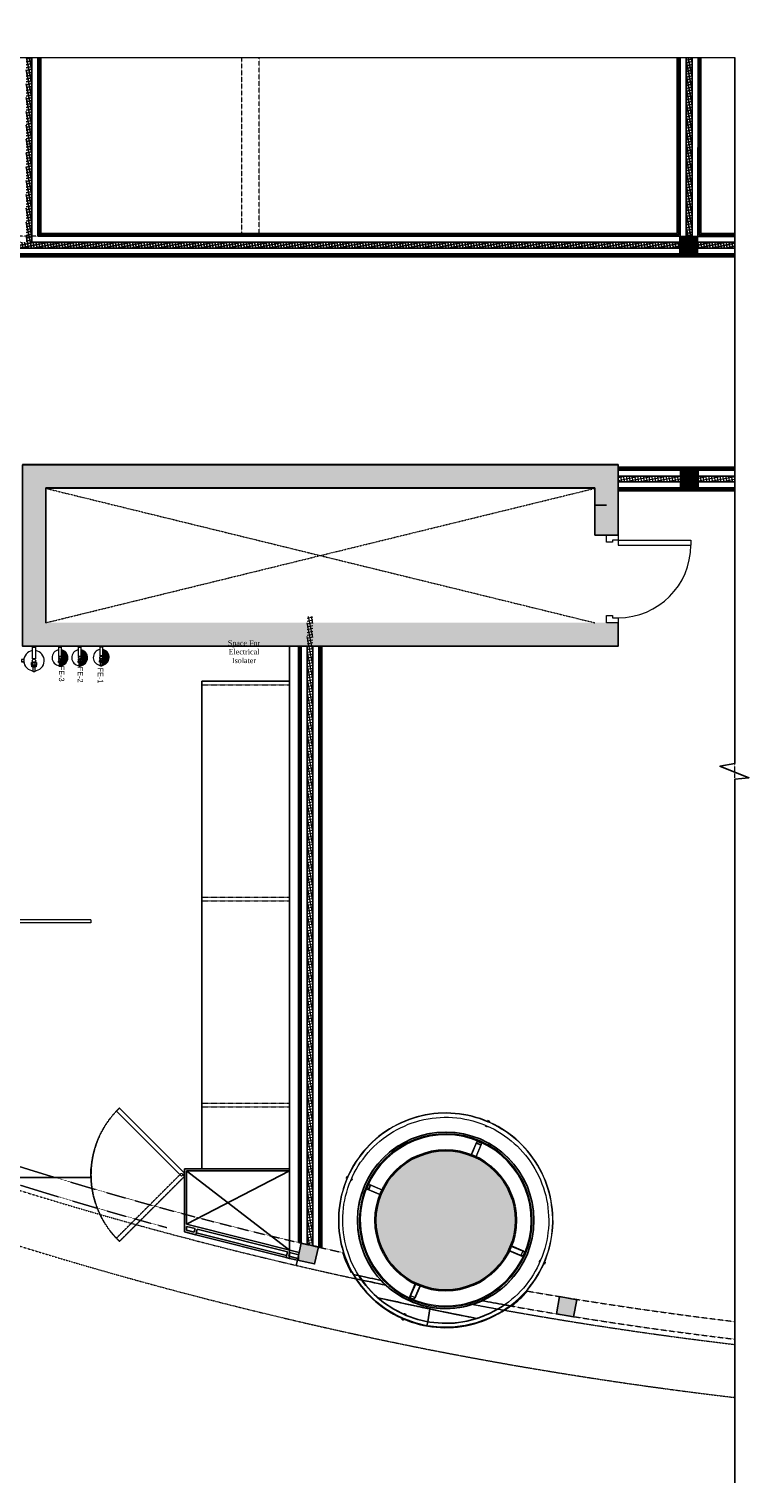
# Model space of a CAD drawing. Header units: inches. Extents: x 1703 to 137267, y -37098 to 14102.
# Tile 92 of 142: x 96571 to 102732, y -19616 to -7181. Entities that reach past the tile are written whole.
import ezdxf

# ---------------------------------------------------------------- set-up
doc = ezdxf.new("R2010")
doc.units = ezdxf.units.IN
doc.header["$MEASUREMENT"] = 0
for name, pattern in [('DASHED2', [0.375, 0.25, -0.125]), ('HIDDEN', [0.375, 0.25, -0.125]), ('LEVEL-F-OVERALL LAYOUT$0$Dash 0_5 mm', [1.0584, 0.5292, -0.5292]), ('LEVEL-F-OVERALL LAYOUT$0$Dash Dot 6mm', [14, 6, -4, 0, -4]), ('LEVEL-F-OVERALL LAYOUT$0$HIDDEN', [0.375, 0.25, -0.125]), ('LEVEL-F-OVERALL LAYOUT$0$Hidden 2mm', [3, 2, -1])]:
    doc.linetypes.add(name, pattern=pattern)
for name, color, linetype, lineweight in [('CKD - Kit Text', 171, 'Continuous', 13), ('CKD Equipments', 252, 'Continuous', 0), ('EQ', 252, 'Continuous', 25), ('Fire Extinguisher', 1, 'Continuous', 0), ('LEVEL-F-OVERALL LAYOUT$0$A-DETL', 251, 'Continuous', 15), ('LEVEL-F-OVERALL LAYOUT$0$A-DOOR', 251, 'Continuous', 5), ('LEVEL-F-OVERALL LAYOUT$0$A-ELEV-LGHT', 251, 'Continuous', 5), ('LEVEL-F-OVERALL LAYOUT$0$A-EQPM', 251, 'Continuous', 5), ('LEVEL-F-OVERALL LAYOUT$0$A-WALL', 251, 'Continuous', 13), ('LEVEL-F-OVERALL LAYOUT$0$A-WALL-FULL-EXTR', 251, 'Continuous', 35), ('LEVEL-F-OVERALL LAYOUT$0$A-WALL-PATT', 251, 'Continuous', 35), ('LEVEL-F-OVERALL LAYOUT$0$C-COLS', 251, 'Continuous', 13), ('LEVEL-F-OVERALL LAYOUT$0$I-FLOR-OVHD', 251, 'LEVEL-F-OVERALL LAYOUT$0$HIDDEN', 18)]:
    doc.layers.add(name, color=color, linetype=linetype, lineweight=lineweight)
for name, color, linetype in [('CT_PARTITION WALL', 180, 'Continuous'), ('DOOR', 7, 'Continuous'), ('elevation line', 1, 'Continuous'), ('EQUIPMENT', 1, 'Continuous'), ('LEVEL-F-OVERALL LAYOUT$0$NEW PILASTERS', 251, 'Continuous'), ('LEVEL-F-OVERALL LAYOUT$0$S-Section-Steel', 251, 'Continuous'), ('LV_CARPENTRY', 1, 'Continuous')]:
    doc.layers.add(name, color=color, linetype=linetype)
doc.layers.add('GCEA-F-FIRE EXT 4.5KG CO2 TYPE', color=1, linetype='Continuous', lineweight=0, true_color=0xff0000)
doc.styles.add('2.5 Arial_regular_annotative', font='arial.ttf', dxfattribs={"width": 0.8, "height": 2.5})
doc.styles.add('style12', font='BOOKOSI.TTF')
pattern_1 = [(11.6, (-816114.565, 611014.75), (-4.788168, 23.32613563), []), (101.6, (-816114.565, 611014.75), (-23.32613563, -4.788168), [])]

# ---------------------------------------------------------------- blocks, each defined once
blk = doc.blocks.new('LEVEL-F-OVERALL LAYOUT$0$Column Cladding - Column Cladding- 1200mm-V77-LEVEL F -PART PLAN-20')
at = {"layer": 'LEVEL-F-OVERALL LAYOUT$0$A-EQPM', "color": 253, "lineweight": 5}
for p, q in [((-8, 918), (-8, 926)), ((7, 926), (-8, 926)), ((-8, 874), (-8, 881)), ((-8, 874), (7, 874)), ((7, 926), (7, 918)), ((7, 881), (7, 874)), ((-926, 7), (-918, 7)), ((-926, 7), (-926, -8)), ((-880, 7), (-874, 7)), ((-874, -8), (-874, 7)), ((874, 7), (880, 7)), ((874, 7), (874, -8)), ((918, 7), (926, 7)), ((926, -8), (926, 7)), ((-918, -8), (-926, -8)), ((-874, -8), (-880, -8)), ((880, -8), (874, -8)), ((926, -8), (918, -8)), ((-8, -881), (-8, -874)), ((7, -874), (-8, -874)), ((-8, -926), (-8, -918)), ((-8, -926), (7, -926)), ((7, -874), (7, -881)), ((7, -918), (7, -926))]:
    blk.add_line(p, q, dxfattribs=at)
at = {"layer": 'LEVEL-F-OVERALL LAYOUT$0$A-EQPM', "color": 9}
for p, q in [((-23, 719), (-23, 603)), ((-20, 719), (-23, 719)), ((-20, 730), (-20, 710)), ((-20, 600), (-20, 719)), ((-20, 710), (20, 710)), ((-18, 712), (-18, 728)), ((-18, 728), (18, 728)), ((18, 712), (-18, 712)), ((9, 730), (-9, 730)), ((-6, 730), (9, 730)), ((18, 728), (18, 712)), ((20, 710), (20, 730)), ((23, 719), (20, 719)), ((20, 719), (20, 600)), ((23, 603), (23, 719)), ((-23, 603), (-54, 597)), ((-54, 597), (-53, 593)), ((-53, 593), (-20, 600)), ((20, 600), (53, 593)), ((54, 597), (23, 603)), ((53, 593), (54, 597)), ((-730, 20), (-710, 20)), ((-730, -9), (-730, 9)), ((-730, 7), (-730, -9)), ((-728, 18), (-728, -18)), ((-712, 18), (-728, 18)), ((-719, 20), (-719, 23)), ((-719, 23), (-603, 23)), ((-600, 20), (-719, 20)), ((-712, -18), (-712, 18)), ((-710, 20), (-710, -20)), ((-603, 23), (-597, 54)), ((-593, 53), (-600, 20)), ((-597, 54), (-593, 53)), ((597, 54), (593, 53)), ((593, 53), (600, 20)), ((603, 23), (597, 54)), ((600, 20), (719, 20)), ((719, 23), (603, 23)), ((730, 20), (710, 20)), ((710, 20), (710, -20)), ((712, -18), (712, 18)), ((712, 18), (728, 18)), ((719, 20), (719, 23)), ((728, 18), (728, -18)), ((730, -9), (730, 9)), ((730, 7), (730, -9)), ((-710, -20), (-730, -20)), ((-728, -18), (-712, -18)), ((-719, -20), (-600, -20)), ((-719, -23), (-719, -20)), ((-603, -23), (-719, -23)), ((-597, -54), (-603, -23)), ((-600, -20), (-593, -53)), ((-593, -53), (-597, -54)), ((600, -20), (593, -53)), ((593, -53), (597, -54)), ((597, -54), (603, -23)), ((719, -20), (600, -20)), ((603, -23), (719, -23)), ((710, -20), (730, -20)), ((728, -18), (712, -18)), ((719, -23), (719, -20)), ((-54, -596), (-53, -593)), ((-23, -603), (-54, -596)), ((-53, -593), (-20, -600)), ((-23, -719), (-23, -603)), ((-20, -600), (-20, -719)), ((20, -600), (53, -593)), ((20, -719), (20, -600)), ((54, -596), (23, -603)), ((23, -603), (23, -719)), ((53, -593), (54, -596)), ((-20, -719), (-23, -719)), ((-20, -710), (20, -710)), ((-20, -730), (-20, -710)), ((-18, -712), (-18, -728)), ((18, -712), (-18, -712)), ((-18, -728), (18, -728)), ((11, -730), (-11, -730)), ((-6, -730), (11, -730)), ((18, -728), (18, -712)), ((20, -710), (20, -730)), ((23, -719), (20, -719))]:
    blk.add_line(p, q, dxfattribs=at)
at = {"layer": 'LEVEL-F-OVERALL LAYOUT$0$A-EQPM', "color": 253, "lineweight": 5, "flags": 128}
for points in [[(0, 918), (-37, 918), (-73, 916), (-110, 912), (-146, 907), (-182, 900), (-218, 892), (-254, 883), (-289, 872), (-324, 860), (-358, 846), (-391, 831), (-424, 815), (-456, 797), (-488, 778), (-519, 758), (-549, 737), (-578, 714), (-606, 691), (-633, 666), (-659, 640), (-684, 613), (-708, 585), (-731, 556), (-752, 527), (-773, 496), (-792, 465), (-810, 433), (-827, 400), (-842, 367), (-856, 333), (-869, 298), (-880, 263), (-890, 228), (-898, 192), (-905, 156), (-911, 120), (-915, 83), (-917, 47), (-918, 10), (-918, -27), (-916, -64), (-913, -100), (-908, -137), (-902, -173), (-894, -209), (-885, -244), (-875, -279), (-863, -314), (-850, -349), (-835, -382), (-819, -415), (-802, -448), (-783, -479), (-764, -510), (-743, -541), (-720, -570), (-697, -598), (-673, -626), (-647, -652), (-620, -677), (-593, -702), (-564, -725), (-535, -747), (-505, -767), (-473, -787), (-442, -805), (-409, -822), (-376, -838), (-342, -852), (-308, -865), (-273, -877), (-238, -887), (-202, -896), (-166, -903), (-130, -909), (-93, -914), (-57, -917), (-20, -918), (0, -919)], [(0, 916), (-37, 915), (-73, 913), (-110, 909), (-146, 904), (-182, 898), (-218, 890), (-253, 880), (-288, 869), (-323, 857), (-357, 844), (-390, 829), (-423, 812), (-455, 795), (-487, 776), (-517, 756), (-547, 735), (-576, 712), (-604, 689), (-631, 664), (-657, 638), (-682, 611), (-706, 584), (-729, 555), (-750, 525), (-771, 495), (-790, 464), (-808, 432), (-824, 399), (-840, 366), (-854, 332), (-866, 298), (-878, 263), (-887, 227), (-896, 192), (-903, 156), (-908, 119), (-912, 83), (-915, 47), (-916, 10), (-916, -27), (-914, -63), (-911, -100), (-906, -136), (-900, -172), (-892, -208), (-883, -244), (-873, -279), (-861, -313), (-847, -348), (-833, -381), (-817, -414), (-800, -447), (-781, -478), (-762, -509), (-741, -539), (-718, -568), (-695, -597), (-671, -624), (-645, -650), (-619, -675), (-591, -700), (-563, -723), (-533, -745), (-503, -765), (-472, -785), (-440, -803), (-408, -820), (-375, -836), (-341, -850), (-307, -863), (-272, -875), (-237, -885), (-201, -894), (-165, -901), (-129, -907), (-93, -911), (-56, -914), (-20, -916), (0, -916)], [(0, -882), (-35, -881), (-70, -879), (-106, -875), (-140, -870), (-175, -864), (-210, -856), (-244, -847), (-277, -837), (-311, -825), (-343, -812), (-375, -798), (-407, -782), (-438, -765), (-468, -747), (-498, -728), (-526, -707), (-554, -685), (-581, -663), (-607, -639), (-632, -614), (-656, -588), (-679, -562), (-701, -534), (-722, -506), (-742, -476), (-760, -446), (-777, -415), (-793, -384), (-808, -352), (-822, -319), (-834, -286), (-844, -253), (-854, -219), (-862, -184), (-869, -150), (-874, -115), (-878, -80), (-880, -45), (-881, -10), (-881, 26), (-879, 61), (-876, 96), (-872, 131), (-866, 166), (-858, 200), (-850, 234), (-840, 268), (-828, 302), (-816, 334), (-802, 367), (-786, 399), (-770, 430), (-752, 460), (-733, 490), (-713, 519), (-691, 547), (-669, 574), (-645, 600), (-621, 626), (-595, 650), (-569, 673), (-542, 696), (-513, 717), (-484, 737), (-454, 755), (-424, 773), (-393, 789), (-361, 804), (-328, 818), (-295, 831), (-262, 842), (-228, 852), (-194, 860), (-159, 867), (-124, 873), (-89, 877), (-54, 880), (-19, 881), (0, 881)], [(0, -919), (37, -918), (73, -916), (110, -912), (146, -907), (182, -900), (218, -892), (254, -883), (289, -872), (324, -860), (358, -846), (391, -831), (424, -815), (456, -797), (488, -778), (519, -758), (549, -737), (578, -714), (606, -691), (633, -666), (659, -640), (684, -613), (708, -585), (731, -556), (752, -527), (773, -496), (792, -465), (810, -433), (827, -400), (842, -367), (856, -333), (869, -298), (880, -263), (890, -228), (898, -192), (905, -156), (911, -120), (915, -83), (917, -47), (918, -10), (918, 27), (916, 64), (913, 100), (908, 137), (902, 173), (894, 209), (885, 244), (875, 279), (863, 314), (850, 349), (835, 382), (819, 415), (802, 448), (783, 479), (764, 510), (743, 541), (720, 570), (697, 598), (673, 626), (647, 652), (620, 677), (593, 702), (564, 725), (535, 747), (505, 767), (473, 787), (442, 805), (409, 822), (376, 838), (342, 852), (308, 865), (273, 877), (238, 887), (202, 896), (166, 903), (130, 909), (93, 914), (57, 917), (20, 918), (0, 918)], [(0, -916), (37, -915), (73, -913), (110, -909), (146, -904), (182, -898), (218, -890), (253, -880), (288, -869), (323, -857), (357, -844), (390, -829), (423, -812), (455, -795), (487, -776), (517, -756), (547, -735), (576, -712), (604, -689), (631, -664), (657, -638), (682, -611), (706, -584), (729, -555), (750, -525), (771, -495), (790, -464), (808, -432), (824, -399), (840, -366), (854, -332), (866, -298), (878, -263), (887, -227), (896, -192), (903, -156), (908, -119), (912, -83), (915, -47), (916, -10), (916, 27), (914, 63), (911, 100), (906, 136), (900, 172), (892, 208), (883, 244), (873, 279), (861, 313), (847, 348), (833, 381), (817, 414), (800, 447), (781, 478), (762, 509), (741, 539), (718, 568), (695, 597), (671, 624), (645, 650), (619, 675), (591, 700), (563, 723), (533, 745), (503, 765), (472, 785), (440, 803), (408, 820), (375, 836), (341, 850), (307, 863), (272, 875), (237, 885), (201, 894), (165, 901), (129, 907), (93, 911), (56, 914), (20, 916), (0, 916)], [(0, 881), (35, 881), (70, 879), (106, 875), (140, 870), (175, 864), (210, 856), (244, 847), (277, 837), (311, 825), (343, 812), (375, 798), (407, 782), (438, 765), (468, 747), (498, 728), (526, 707), (554, 685), (581, 663), (607, 639), (632, 614), (656, 588), (679, 562), (701, 534), (722, 506), (742, 476), (760, 446), (777, 415), (793, 384), (808, 352), (822, 319), (834, 286), (844, 253), (854, 219), (862, 184), (869, 150), (874, 115), (878, 80), (880, 45), (881, 10), (881, -26), (879, -61), (876, -96), (872, -131), (866, -166), (858, -200), (850, -234), (840, -268), (828, -302), (816, -334), (802, -367), (786, -399), (770, -430), (752, -460), (733, -490), (713, -519), (691, -547), (669, -574), (645, -600), (621, -626), (595, -650), (569, -673), (542, -696), (513, -717), (484, -737), (454, -755), (424, -773), (393, -789), (361, -804), (328, -818), (295, -831), (262, -842), (228, -852), (194, -860), (159, -867), (124, -873), (89, -877), (54, -880), (19, -881), (0, -882)]]:
    blk.add_lwpolyline(points, dxfattribs=at)
at = {"layer": 'LEVEL-F-OVERALL LAYOUT$0$A-EQPM', "color": 253, "lineweight": 5}
for radius, start, end in [(755, 90, 270), (755, 270, 90), (740, 90, 270), (731, 0, 180), (740, 270, 90), (600, 123.2919, 125.6505), (600, 110.0092, 111.033), (600, 96.2975, 98.1655), (600, 81.8266, 84.2501), (600, 68.1243, 69.7118), (600, 54.9667, 56.41), (600, 137.6445, 139.7937), (600, 40.403, 42.8154), (600, 26.4122, 28.3765), (600, 164.8131, 167.0241), (600, 13.8462, 14.4282), (731, 180, 0), (600, 179.0113, 181.3353), (600, 360, 1.3353), (600, 359.0113, 360), (600, 193.8462, 194.4559), (600, 344.8131, 347.0241), (600, 206.4122, 208.3765), (600, 220.403, 222.8154), (600, 234.9667, 236.41), (600, 303.2919, 305.6505), (600, 317.6445, 319.7937), (600, 248.1243, 249.7118), (600, 261.8266, 264.2501), (600, 276.2975, 278.1655), (600, 290.0092, 291.033)]:
    blk.add_arc((0, 0), radius, start, end, dxfattribs=at)
blk = doc.blocks.new('LEVEL-F-OVERALL LAYOUT$0$SHS150x5')
at = {"layer": 'LEVEL-F-OVERALL LAYOUT$0$S-Section-Steel'}
h = blk.add_hatch(color=256, dxfattribs=at)
h.dxf.hatch_style = 1
h.paths.add_polyline_path([(322740, -171646), (322890, -171646), (322890, -171796), (322740, -171796)])
blk.add_lwpolyline([(322740, -171646), (322890, -171646), (322890, -171796), (322740, -171796)], close=True, dxfattribs=at)
blk = doc.blocks.new('LEVEL-F-OVERALL LAYOUT$0$150x150')
blk.add_blockref('LEVEL-F-OVERALL LAYOUT$0$SHS150x5', (-322815, 171721))
blk = doc.blocks.new('LEVEL-F-OVERALL LAYOUT$0$A_FD_Single Door - 750 x 1800 - FD02 - USE-5362713-LEVEL F -PART PLAN-20')
at = {"layer": 'LEVEL-F-OVERALL LAYOUT$0$A-DOOR', "color": 50, "lineweight": 15}
for p, q in [((-375, 0), (-313, 0)), ((-375, -100), (-375, 0)), ((-332, -100), (-375, -100)), ((-313, -51), (-332, -51)), ((-332, -51), (-332, -100)), ((-313, 0), (-313, -51)), ((313, 0), (375, 0)), ((313, -51), (313, 0)), ((332, -51), (313, -51)), ((332, -100), (332, -51)), ((375, -100), (332, -100)), ((375, 0), (375, -100))]:
    blk.add_line(p, q, dxfattribs=at)
at = {"layer": 'LEVEL-F-OVERALL LAYOUT$0$A-DOOR', "color": 10}
for p, q in [((332, -100), (289, -100)), ((289, -100), (289, -721)), ((332, -100), (332, -721)), ((332, -721), (289, -721))]:
    blk.add_line(p, q, dxfattribs=at)
blk.add_arc((289, -100), 621, 180, 270, dxfattribs=at)
blk = doc.blocks.new('A$C13CA0A9B')
at = {"layer": 'GCEA-F-FIRE EXT 4.5KG CO2 TYPE', "linetype": 'Continuous', "lineweight": 0, "ltscale": 250}
for p, q in [((-88, 11), (-108, 11)), ((-108, 11), (-108, -11)), ((-88, 11), (-108, 11)), ((-108, 11), (-108, -11)), ((-88, 22), (-88, 11)), ((-13, 115), (13, 115)), ((-13, 15), (-13, 115)), ((13, 15), (-13, 15)), ((13, 115), (13, 15)), ((-108, -11), (-88, -11)), ((-88, -11), (-108, -11)), ((-88, -11), (-88, -22)), ((-22, -15), (22, -15)), ((-22, -39), (-22, -15)), ((22, -39), (-22, -39)), ((-18, -39), (18, -39)), ((-18, -51), (-18, -39)), ((18, -51), (-18, -51)), ((-9, -39), (-9, -15)), ((-6, -51), (6, -51)), ((-6, -95), (-6, -51)), ((6, -95), (-6, -95)), ((6, -51), (6, -95)), ((9, -39), (9, -15)), ((18, -39), (18, -51)), ((22, -15), (22, -39))]:
    blk.add_line(p, q, dxfattribs=at)
at = {"layer": 'GCEA-F-FIRE EXT 4.5KG CO2 TYPE', "linetype": 'Continuous'}
for p, q in [((64, 60, 0), (60, 64, 0)), ((6, -87, 0), (6, -87, 0)), ((12, -15, 0), (9, -12, 0))]:
    blk.add_line(p, q, dxfattribs=at)
at = {"layer": 'GCEA-F-FIRE EXT 4.5KG CO2 TYPE', "linetype": 'Continuous', "lineweight": 0, "ltscale": 250}
blk.add_circle((0, 0), 14.8, dxfattribs=at)
for start, end in [(98.3362, 266.3055), (273.6945, 81.6638)]:
    blk.add_arc((0, 0), 87.6, start, end, dxfattribs=at)
blk = doc.blocks.new('A$Caf26af94')
at = {"layer": 'Fire Extinguisher', "color": 1, "linetype": 'Continuous', "lineweight": 0, "ltscale": 250}
for p, q in [((58, 163, 0), (78, 163, 0)), ((58, 85, 0), (58, 163, 0)), ((78, 163, 0), (78, 85, 0)), ((51, 62, 0), (85, 62, 0)), ((85, 44, 0), (51, 44, 0)), ((54, 44, 0), (82, 44, 0)), ((54, 34, 0), (54, 44, 0)), ((82, 34, 0), (54, 34, 0)), ((78, 85, 0), (58, 85, 0)), ((61, 44, 0), (61, 62, 0)), ((64, 34, 0), (73, 34, 0)), ((64, 0, 0), (64, 34, 0)), ((73, 0, 0), (64, 0, 0)), ((73, 34, 0), (73, 0, 0)), ((75, 44, 0), (75, 62, 0)), ((82, 44, 0), (82, 34, 0)), ((85, 62, 0), (85, 44, 0))]:
    blk.add_line(p, q, dxfattribs=at)
at = {"layer": 'Fire Extinguisher', "linetype": 'Continuous'}
for p, q in [((78, 141, 0), (135, 84, 0)), ((78, 130, 0), (136, 72, 0)), ((94, 137, 0), (131, 100, 0)), ((73, 34, 0), (95, 11, 0)), ((73, 23, 0), (87, 8, 0)), ((73, 11, 0), (77, 6, 0)), ((75, 65, 0), (78, 62, 0)), ((78, 119, 0), (135, 62, 0)), ((78, 108, 0), (133, 53, 0)), ((78, 96, 0), (130, 45, 0)), ((78, 85, 0), (126, 37, 0)), ((79, 72, 0), (121, 31, 0)), ((82, 36, 0), (103, 15, 0)), ((85, 55, 0), (115, 25, 0)), ((85, 44, 0), (109, 20, 0))]:
    blk.add_line(p, q, dxfattribs=at)
at = {"layer": 'Fire Extinguisher', "color": 1, "linetype": 'Continuous', "lineweight": 0, "ltscale": 250}
blk.add_circle((68, 74, 0), 11.5, dxfattribs=at)
for start, end in [(98.3362, 266.3055), (273.6945, 81.6638)]:
    blk.add_arc((68, 74, 0), 68.1, start, end, dxfattribs=at)
blk = doc.blocks.new('A$C42d2f09c')
at = {"layer": 'Fire Extinguisher', "color": 3, "linetype": 'Continuous', "lineweight": 0, "ltscale": 250}
for p, q in [((-11, 89, 0), (9, 89, 0)), ((-11, 11, 0), (-11, 89, 0)), ((9, 11, 0), (-11, 11, 0)), ((9, 89, 0), (9, 11, 0)), ((-18, -12, 0), (16, -12, 0)), ((16, -31, 0), (-18, -31, 0)), ((-15, -31, 0), (12, -31, 0)), ((-15, -41, 0), (-15, -31, 0)), ((12, -41, 0), (-15, -41, 0)), ((-8, -31, 0), (-8, -12, 0)), ((-6, -41, 0), (3, -41, 0)), ((-6, -75, 0), (-6, -41, 0)), ((3, -75, 0), (-6, -75, 0)), ((3, -41, 0), (3, -75, 0)), ((6, -31, 0), (6, -12, 0)), ((12, -31, 0), (12, -41, 0)), ((16, -12, 0), (16, -31, 0))]:
    blk.add_line(p, q, dxfattribs=at)
at = {"layer": 'Fire Extinguisher', "color": 3, "linetype": 'Continuous'}
for p, q in [((67, 3), (9, 61)), ((66, -9), (9, 49)), ((64, -19), (9, 37)), ((61, -28), (9, 24)), ((57, -36), (9, 12)), ((64, 18), (17, 65)), ((49, 46), (45, 49)), ((23, -64), (3, -44)), ((14, -67), (3, -56)), ((3, -69), (3, -68)), ((8, -12), (6, -10)), ((52, -43), (10, -2)), ((32, -60), (12, -41)), ((39, -55), (15, -31)), ((46, -50), (16, -20))]:
    blk.add_line(p, q, dxfattribs=at)
at = {"layer": 'Fire Extinguisher', "color": 3, "linetype": 'Continuous', "lineweight": 0, "ltscale": 250}
blk.add_circle((-1, -1, 0), 11.5, dxfattribs=at)
for start, end in [(98.3362, 266.3055), (273.6945, 81.6638)]:
    blk.add_arc((-1, -1, 0), 68.1, start, end, dxfattribs=at)
blk = doc.blocks.new('A$Cc3f23dfd')
at = {"layer": 'Fire Extinguisher', "color": 6, "linetype": 'Continuous', "lineweight": 0, "ltscale": 250}
for p, q in [((-10, 89), (10, 89)), ((-10, 11), (-10, 89)), ((10, 11), (-10, 11)), ((10, 89), (10, 11)), ((-17, -11), (17, -11)), ((17, -30), (-17, -30)), ((-14, -30), (14, -30)), ((-14, -40), (-14, -30)), ((14, -40), (-14, -40)), ((-7, -30), (-7, -11)), ((-4, -40), (4, -40)), ((-4, -74), (-4, -40)), ((4, -74), (-4, -74)), ((4, -40), (4, -74)), ((7, -30), (7, -11)), ((14, -30), (14, -40)), ((17, -11), (17, -30))]:
    blk.add_line(p, q, dxfattribs=at)
at = {"layer": 'Fire Extinguisher', "color": 6, "linetype": 'Continuous'}
for p, q in [((57, -37, 0), (8, 11, 0)), ((68, 1, 0), (10, 59, 0)), ((67, -11, 0), (10, 47, 0)), ((65, -21, 0), (10, 34, 0)), ((61, -30, 0), (10, 22, 0)), ((67, 14, 0), (14, 67, 0)), ((59, 34, 0), (34, 59, 0)), ((23, -64, 0), (4, -46, 0)), ((13, -67, 0), (4, -58, 0)), ((7, -11, 0), (5, -10, 0)), ((52, -44, 0), (11, -4, 0)), ((31, -61, 0), (11, -40, 0)), ((39, -56, 0), (14, -31, 0)), ((46, -51, 0), (17, -22, 0))]:
    blk.add_line(p, q, dxfattribs=at)
at = {"layer": 'Fire Extinguisher', "color": 6, "linetype": 'Continuous', "lineweight": 0, "ltscale": 250}
blk.add_circle((0, 0), 11.5, dxfattribs=at)
for start, end in [(98.3362, 266.3055), (273.6945, 81.6638)]:
    blk.add_arc((0, 0), 68.1, start, end, dxfattribs=at)

msp = doc.modelspace()

# ---------------------------------------------------------------- hatches: boundary and pattern name
at = {"layer": 'EQUIPMENT'}
h = msp.add_hatch(color=253, dxfattribs=at)
h.dxf.hatch_style = 1
h.paths.add_polyline_path([(101613.2, -12258.6), (96713.2, -12258.6), (96713.2, -11108.5), (101413.1, -11108.5), (101413.1, -11508.6), (101613.2, -11508.6), (101613.2, -10908.5), (96513.2, -10908.5), (96513.2, -12458.6), (101613.2, -12458.6)])
at = {"layer": 'LEVEL-F-OVERALL LAYOUT$0$A-ELEV-LGHT', "transparency": 33554610}
h = msp.add_hatch(dxfattribs=at)
h.set_pattern_fill('ANSI37', color=256, scale=7.5, angle=326.6)
h.set_pattern_definition(pattern_1)
edge = h.paths.add_edge_path()
edge.add_line((101613.2, -11053.8), (102605.7, -11054.4))
edge.add_line((102610.4, -11004.5), (101613.2, -11003.8))
h = msp.add_hatch(dxfattribs=at)
h.set_pattern_fill('ANSI37', color=256, scale=7.5, angle=326.6)
h.set_pattern_definition(pattern_1)
edge = h.paths.add_edge_path()
edge.add_line((99000.7, -17586.9), (99000.7, -12203.9))
edge.add_line((98950.7, -12203.9), (98950.7, -17565))
at = {"layer": 'LEVEL-F-OVERALL LAYOUT$0$A-WALL-FULL-EXTR', "lineweight": -2}
h = msp.add_hatch(dxfattribs=at)
h.set_pattern_fill('ANSI37', color=2, scale=7.5, angle=326.6)
h.set_pattern_definition(pattern_1)
h.paths.add_polyline_path([(93484, -9003.7), (93484, -9053.7), (102611.5, -9053.7), (102610, -9003.7), (102245.9, -9003.7), (102246.7, -7426.5), (102243.3, -7426.5), (102193.4, -7426.5), (102193.4, -9003.8), (96595.6, -9002.3), (96595.7, -7426.5), (96545.7, -7426.5), (96545.7, -9003.7)])
at = {"layer": 'LEVEL-F-OVERALL LAYOUT$0$A-WALL-PATT', "lineweight": 5}
h = msp.add_hatch(dxfattribs=at)
h.set_pattern_fill('FP_2', color=55, angle=336.6, style=0, pattern_type=2)
h.set_pattern_definition([(21.6, (-414823.1, 437360.4), (-261.8102, 661.257), []), (21.6, (-414520.5, 438059.76), (-261.8102, 661.257), [])])
h.paths.add_polyline_path([(101413.2, -11253.9), (101613.2, -11253.9), (101613.2, -10903.8), (101413.2, -10903.8), (101413.2, -11210.6)], flags=0)
at = {"layer": 'LEVEL-F-OVERALL LAYOUT$0$C-COLS', "lineweight": 5}
msp.add_hatch(color=251, dxfattribs=at).paths.add_polyline_path([(99869.7, -17906.9), (99948.8, -17939.5), (100031.8, -17960.5), (100117, -17969.4), (100202.5, -17966.2), (100286.7, -17950.8), (100367.9, -17923.5), (100444.3, -17885), (100514.5, -17836), (100577, -17777.5), (100630.6, -17710.8), (100674.1, -17637), (100706.7, -17557.9), (100728.9, -17463.3), (100736.6, -17389.7), (100733.3, -17304.2), (100717.9, -17220), (100690.7, -17138.8), (100652.2, -17062.4), (100597.2, -16985.7), (100544.7, -16929.6), (100477.9, -16876.1), (100404.2, -16832.6), (100325, -16800), (100242, -16779), (100156.9, -16770.1), (100071.4, -16773.3), (99987.2, -16788.7), (99906, -16816), (99829.5, -16854.5), (99759.3, -16903.5), (99696.8, -16962), (99643.3, -17028.7), (99599.8, -17102.5), (99567.2, -17181.6), (99546.2, -17264.6), (99537.3, -17349.8), (99540.5, -17435.3), (99555.9, -17519.5), (99583.2, -17600.7), (99621.7, -17677.2), (99670.7, -17747.4), (99729.1, -17809.9), (99795.9, -17863.4), (99832, -17884.7)], flags=0)

# ---------------------------------------------------------------- linework, layer by layer
at = {"color": 10, "linetype": 'LEVEL-F-OVERALL LAYOUT$0$Dash 0_5 mm', "lineweight": 5}
for p, q in [((96713.2, -12258.6), (101413.1, -11108.6)), ((96713.2, -11108.6), (101413.2, -12258.6))]:
    msp.add_line(p, q, dxfattribs=at)
at = {"color": 6, "linetype": 'Continuous', "ltscale": 0.25}
for points in [[(102610.8, -7426.5), (87571.9, -7425.2), (87532.9, -7753.4), (87335.6, -7180.7), (87279.6, -7426.5), (81286.3, -7426.5)], [(102610.8, -7424.5), (102610.3, -13463.3), (102483.9, -13486.5), (102732.1, -13583.6), (102611.8, -13595.6), (102610.8, -19615.8)]]:
    msp.add_lwpolyline(points, dxfattribs=at)
msp.add_lwpolyline([(96713.2, -12258.6), (96713.2, -11108.5), (101413.1, -11108.5), (101413.1, -11508.6), (101613.2, -11508.6), (101613.2, -10908.5), (96513.2, -10908.5), (96513.2, -12458.6), (101613.2, -12458.6), (101613.2, -12258.6)])
at = {"color": 6}
for points in [[(99347.9, -17832.6, 0.0003368), (99393.4, -17842.6), (99452.1, -17924.8), (99523.7, -18003), (99604.1, -18072), (99692.3, -18130.9), (99786.8, -18178.8), (99797.5, -18183.3), (99897.6, -18218.2), (99982.6, -18236.7), (99976.4, -18271.4), (99874.7, -18247.4), (99773.1, -18210.4), (99713.1, -18181.8), (99620.4, -18126.2), (99534.9, -18060.1), (99457.8, -17984.4), (99390.1, -17900.2)], [(99393.4, -17842.6, 0.0014132), (99584.1, -17884, 0.162755), (100004.6, -18113.1), (100002, -18127.7, -0.0033391), (99556.8, -18031.4), (99523.7, -18003), (99452.1, -17924.8)], [(100002, -18127.7), (99982.6, -18236.7), (99897.6, -18218.2), (99797.5, -18183.3), (99793.8, -18181.7), (99796.7, -18174.8), (99782.9, -18168.9), (99780.1, -18175.4), (99692.3, -18130.9), (99604.1, -18072), (99556.8, -18031.4, 0.0033391)], [(99976.4, -18271.4), (99982.6, -18236.7), (100001.2, -18240.7), (100106.7, -18250.7), (100212.7, -18248), (100317.6, -18232.5), (100419.8, -18204.6), (100518, -18164.6), (100610.7, -18113.1), (100639.4, -18092.3, 0.0003564), (100687.8, -18101.1), (100604.6, -18157.3), (100508.6, -18206.9), (100407.5, -18244.9), (100302.5, -18270.7), (100195.3, -18283.9), (100087.2, -18284.4), (99979.9, -18272.2)], [(99982.6, -18236.7), (100001.2, -18240.7), (100106.7, -18250.7), (100212.7, -18248), (100317.6, -18232.5), (100403.1, -18209.2, -0.0030005), (100002, -18127.7)], [(100002, -18127.7), (100004.6, -18113.1, 0.1517122), (100449, -18057.3, 0.0014016), (100639.4, -18092.3), (100610.7, -18113.1), (100518, -18164.6), (100419.8, -18204.6), (100403.1, -18209.2, -0.0030005)]]:
    msp.add_lwpolyline(points, format="xyb", close=True, dxfattribs=at)
msp.add_circle((100136.9, -17369.7), 755)
at = {"layer": 'CKD Equipments'}
msp.add_line((97100.7, -14800.4), (97100.7, -14824.4), dxfattribs=at)
at = {"layer": 'CT_PARTITION WALL', "linetype": 'DASHED2', "lineweight": 0, "ltscale": 0.5}
for p, q in [((98050.8, -12757.1), (98800.7, -12757.1)), ((98050.8, -12789.1), (98800.7, -12789.1)), ((98050.8, -14604.5), (98800.7, -14604.5)), ((98050.8, -14636.5), (98800.7, -14636.5)), ((98050.8, -16366.5), (98800.7, -16366.5)), ((98050.8, -16398.5), (98800.7, -16398.5))]:
    msp.add_line(p, q, dxfattribs=at)
at = {"layer": 'CT_PARTITION WALL', "linetype": 'DASHED2', "lineweight": 0, "ltscale": 20}
msp.add_line((97100.7, -14824.4), (96400.7, -14824.4), dxfattribs=at)
msp.add_lwpolyline([(97100.7, -14800.4), (96400.7, -14800.4)], dxfattribs=at)
at = {"layer": 'DOOR', "color": 251, "linetype": 'HIDDEN', "ltscale": 5}
msp.add_lwpolyline([(97318.6, -17522.4), (97874.4, -16967.1), (97900.7, -16993.4), (97344.3, -17549.4)], close=True, dxfattribs=at)
msp.add_arc((97889, -16979.6), 788.2, 133.7489, 226.29014, dxfattribs=at)
at = {"layer": 'elevation line', "ltscale": 0.25}
for p, q in [((96400.7, -17003.9), (97100.7, -17003.9)), ((98875.7, -17677.3), (98875.7, -17713.2))]:
    msp.add_line(p, q, dxfattribs=at)
msp.add_lwpolyline([(97100.7, -16928.9), (97100.7, -17003.9)], dxfattribs=at)
msp.add_arc((106575.6, 15425.9), 34066.8, 257.78266, 258.22643, dxfattribs=at)
at = {"layer": 'EQ', "color": 1, "lineweight": 5, "ltscale": 0.1}
msp.add_lwpolyline([(97318.2, -16437.2), (97874.4, -16993.4), (97900.7, -16967.1), (97343.9, -16410.2)], close=True, dxfattribs=at)
at = {"layer": 'EQUIPMENT'}
for p, q in [((97900.7, -16995.1), (97900.7, -16965.4)), ((98771.1, -17688.2), (97997.7, -17493.6)), ((98775.5, -17670.8), (98002.1, -17476.2)), ((98868.4, -17711.5), (98858.2, -17755.3))]:
    msp.add_line(p, q, dxfattribs=at)
for points in [[(97918.7, -16946.9), (98800.7, -17625.6)], [(98800.7, -16946.9), (97918.7, -17403.7)]]:
    msp.add_lwpolyline(points, dxfattribs=at)
at = {"layer": 'LEVEL-F-OVERALL LAYOUT$0$A-DETL', "linetype": 'LEVEL-F-OVERALL LAYOUT$0$Hidden 2mm', "lineweight": 15}
for p, q in [((96645.6, -8952.4), (96645.6, -7426.5)), ((98389.7, -7426.5), (98389.7, -8953.7)), ((98539.7, -8953.7), (98539.7, -7426.5)), ((102610.8, -8953.7), (98539.7, -8953.7)), ((102610.8, -15421.5), (102610.8, -11103.8))]:
    msp.add_line(p, q, dxfattribs=at)
msp.add_lwpolyline([(98389.7, -8953.7), (96713.1, -8952.4), (95289.8, -8952.4)], dxfattribs=at)
for centre, radius, start, end in [((106575.6, 15425.9), 33871.8, 239.34358, 257.16427), ((106575.6, 15425.9), 34021.8, 239.29868, 254.96625), ((106575.6, 15425.9), 33871.8, 257.16427, 257.51648), ((106648.6, 15473.9), 33950, 260.14257, 263.16936), ((106648.6, 15473.9), 34100, 259.95419, 263.19955)]:
    msp.add_arc(centre, radius, start, end, dxfattribs=at)
at = {"layer": 'LEVEL-F-OVERALL LAYOUT$0$A-DETL'}
for start, end in [(197.32292, 208.74408), (307.52722, 319.13774)]:
    msp.add_arc((100136.9, -17369.8), 925, start, end, dxfattribs=at)
at = {"layer": 'LEVEL-F-OVERALL LAYOUT$0$A-DETL', "color": 135, "linetype": 'LEVEL-F-OVERALL LAYOUT$0$Dash Dot 6mm', "lineweight": 20}
msp.add_arc((106990.5, 15248.5), 34100, 257.39833, 258.86216, dxfattribs=at)
at = {"layer": 'LEVEL-F-OVERALL LAYOUT$0$A-WALL', "color": 3, "lineweight": 25}
for p, q in [((101613.2, -10903.8), (96513.2, -10903.8)), ((101613.2, -10903.8), (101613.2, -11103.8)), ((96713.2, -11103.8), (101413.2, -11103.8)), ((96713.2, -12003.9), (96713.2, -11103.8)), ((101413.1, -11104), (101413.1, -11253.9)), ((101413.2, -11253.9), (101513.2, -11253.9))]:
    msp.add_line(p, q, dxfattribs=at)
at = {"layer": 'LEVEL-F-OVERALL LAYOUT$0$A-WALL', "color": 2, "lineweight": 25}
msp.add_line((101613.2, -11253.9), (101613.2, -11103.8), dxfattribs=at)
at = {"layer": 'LEVEL-F-OVERALL LAYOUT$0$A-WALL-FULL-EXTR', "color": 2, "lineweight": -2}
for p, q in [((102610.8, -10941.3), (101613.2, -10941.3)), ((102610.8, -10953.8), (101613.2, -10953.8)), ((102610.8, -11003.8), (101613.2, -11003.8)), ((101613.2, -11053.8), (102610.8, -11053.8)), ((101613.2, -11103.8), (102610.8, -11103.8)), ((101613.2, -11116.3), (102610.8, -11116.3)), ((101613.2, -11128.8), (102610.8, -11128.8)), ((98800.7, -12458.6), (98800.7, -17695.7)), ((98875.7, -12458.6), (98875.7, -17559.2)), ((98888.2, -12458.6), (98888.2, -17562.1)), ((98900.7, -12458.6), (98900.7, -17565)), ((98950.7, -12458.6), (98950.7, -17576.6)), ((99000.7, -17586.9), (99000.7, -12458.6)), ((99050.7, -17599.5), (99050.7, -12458.6)), ((99063.2, -17602.4), (99063.2, -12458.6)), ((99075.7, -17605.2), (99075.7, -12458.6)), ((98800.7, -16928.9), (97900.7, -16928.9)), ((97900.7, -16928.9), (97900.7, -17469.2)), ((98800.7, -16946.9), (97918.7, -16946.9)), ((97918.7, -16946.9), (97918.7, -17403.7)), ((97918.7, -17403.7), (98882.4, -17646.1)), ((97997.7, -17493.6), (97900.7, -17469.2)), ((97918.7, -17422.2), (97918.7, -17455.2)), ((97918.7, -17422.2), (97992.5, -17440.8)), ((97984.6, -17471.8), (97918.7, -17455.2)), ((97984.6, -17471.8), (97992.5, -17440.8)), ((97997.7, -17493.6), (98009.9, -17445.2)), ((98009.9, -17445.2), (98783.3, -17639.7)), ((98771.1, -17688.2), (98783.3, -17639.7)), ((98793, -17675.2), (98800.8, -17644.1)), ((98800.7, -17644.1), (98878.7, -17663.7)), ((98771.1, -17688.2), (98800.7, -17695.7)), ((98793, -17675.2), (98871.9, -17695)), ((98868.4, -17711.5), (98800.7, -17695.7))]:
    msp.add_line(p, q, dxfattribs=at)
for points in [[(102193.4, -7426.5), (102193.4, -9003.8), (96595.6, -9002.3), (96595.7, -7426.5)], [(96645.7, -7426.5), (96645.6, -8952.4)], [(102143.4, -7426.5), (102143.4, -8953.7), (96645.6, -8952.4)], [(102130.9, -7426.5), (102130.9, -8941.2), (96645.6, -8939.9)], [(102118.4, -7426.5), (102118.4, -8928.7), (96645.7, -8927.4)], [(96658.2, -7426.5), (96658.1, -8952.4)], [(96670.7, -7426.5), (96670.6, -8952.4)], [(102246.7, -7426.5), (102245.9, -9003.7), (102610.8, -9003.7)], [(102295.9, -8953.7), (102296.7, -7426.5)], [(102610.8, -8941.2), (102308.4, -8941.2), (102309.2, -7426.5)], [(102610.8, -8928.7), (102320.9, -8928.7), (102321.7, -7426.5)], [(102610.8, -9053.7), (93484, -9053.7)], [(102295.9, -8953.7), (102610.8, -8953.7)], [(102610.8, -9103.7), (93484.1, -9103.7)], [(102610.8, -9116.2), (93484.1, -9116.2)], [(102610.8, -9128.7), (93484.1, -9128.7)], [(102610.8, -10928.8), (101613.2, -10928.8)], [(99075.7, -17605.2), (98875.7, -17559.2)]]:
    msp.add_lwpolyline(points, dxfattribs=at)
at = {"layer": 'LEVEL-F-OVERALL LAYOUT$0$C-COLS', "color": 3, "lineweight": 35}
msp.add_circle((100136.9, -17369.8), 600, dxfattribs=at)
at = {"layer": 'LEVEL-F-OVERALL LAYOUT$0$I-FLOR-OVHD', "ltscale": 0.25}
for points in [[(102610.8, -18884.7, -0.0195306), (99942, -18464.8, -0.0895075), (88364.3, -13895.8)], [(100368, -18088.5, 0.0166168), (102610.8, -18431.5, 0.0166168)]]:
    msp.add_lwpolyline(points, format="xyb", dxfattribs=at)
msp.add_arc((106575.6, 15425.9), 34066.8, 252.04841, 257.78854, dxfattribs=at)
at = {"layer": 'LV_CARPENTRY', "color": 34}
for points in [[(98050.8, -12757.1), (98800.7, -12757.1)], [(98050.8, -12757.1), (98050.8, -16928.9)]]:
    msp.add_lwpolyline(points, dxfattribs=at)

# ---------------------------------------------------------------- block references
at = {"lineweight": 13}
for name, p, rotation in [('LEVEL-F-OVERALL LAYOUT$0$A_FD_Single Door - 750 x 1800 - FD02 - USE-5362713-LEVEL F -PART PLAN-20', (101513.2, -11883.6), 90.0000362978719), ('LEVEL-F-OVERALL LAYOUT$0$Column Cladding - Column Cladding- 1200mm-V77-LEVEL F -PART PLAN-20', (100136.9, -17369.8), 336.5999999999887)]:
    msp.add_blockref(name, p, dxfattribs=dict(at, rotation=rotation))
at = {"layer": 'Fire Extinguisher', "ltscale": 100}
for name, p in [('A$Cc3f23dfd', (96835.6, -12557.4)), ('A$Caf26af94', (96936, -12631.4, 0)), ('A$C42d2f09c', (97189.5, -12553.9, 0))]:
    msp.add_blockref(name, p, dxfattribs=at)
at = {"layer": 'GCEA-F-FIRE EXT 4.5KG CO2 TYPE'}
msp.add_blockref('A$C13CA0A9B', (96613, -12583.2), dxfattribs=at)
at = {"layer": 'LEVEL-F-OVERALL LAYOUT$0$NEW PILASTERS'}
for p, rotation in [((102216.7, -9028.8), 0.04019583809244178), ((102221.6, -11028.9), 0.04019583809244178), ((98957.5, -17653.9), 347.869839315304), ((101170.7, -18109.1), 349.8919271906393)]:
    msp.add_blockref('LEVEL-F-OVERALL LAYOUT$0$150x150', p, dxfattribs=dict(at, rotation=rotation))

# ---------------------------------------------------------------- texts
at = {"layer": 'CKD - Kit Text', "color": 0, "insert": (98410.3, -12408.9), "char_height": 45, "width": 538.5, "attachment_point": 2, "style": 'style12'}
msp.add_mtext('Space For\\PElectrical\\PIsolater', dxfattribs=at)
at = {"layer": 'Fire Extinguisher', "color": 6, "style": '2.5 Arial_regular_annotative', "width": 0.8}
msp.add_text('FE-3', height=46.58, rotation=270, dxfattribs=at).set_placement((96826.1, -12626.7, 0))
at = {"layer": 'Fire Extinguisher', "color": 3, "style": '2.5 Arial_regular_annotative', "width": 0.8}
msp.add_text('FE-2', height=46.58, rotation=270, dxfattribs=at).set_placement((96986.4, -12635.5, 0))
at = {"layer": 'Fire Extinguisher', "color": 1, "style": '2.5 Arial_regular_annotative', "width": 0.8}
msp.add_text('FE-1', height=46.58, rotation=270, dxfattribs=at).set_placement((97158.6, -12642, 0))

doc.saveas('drawing.dxf')
